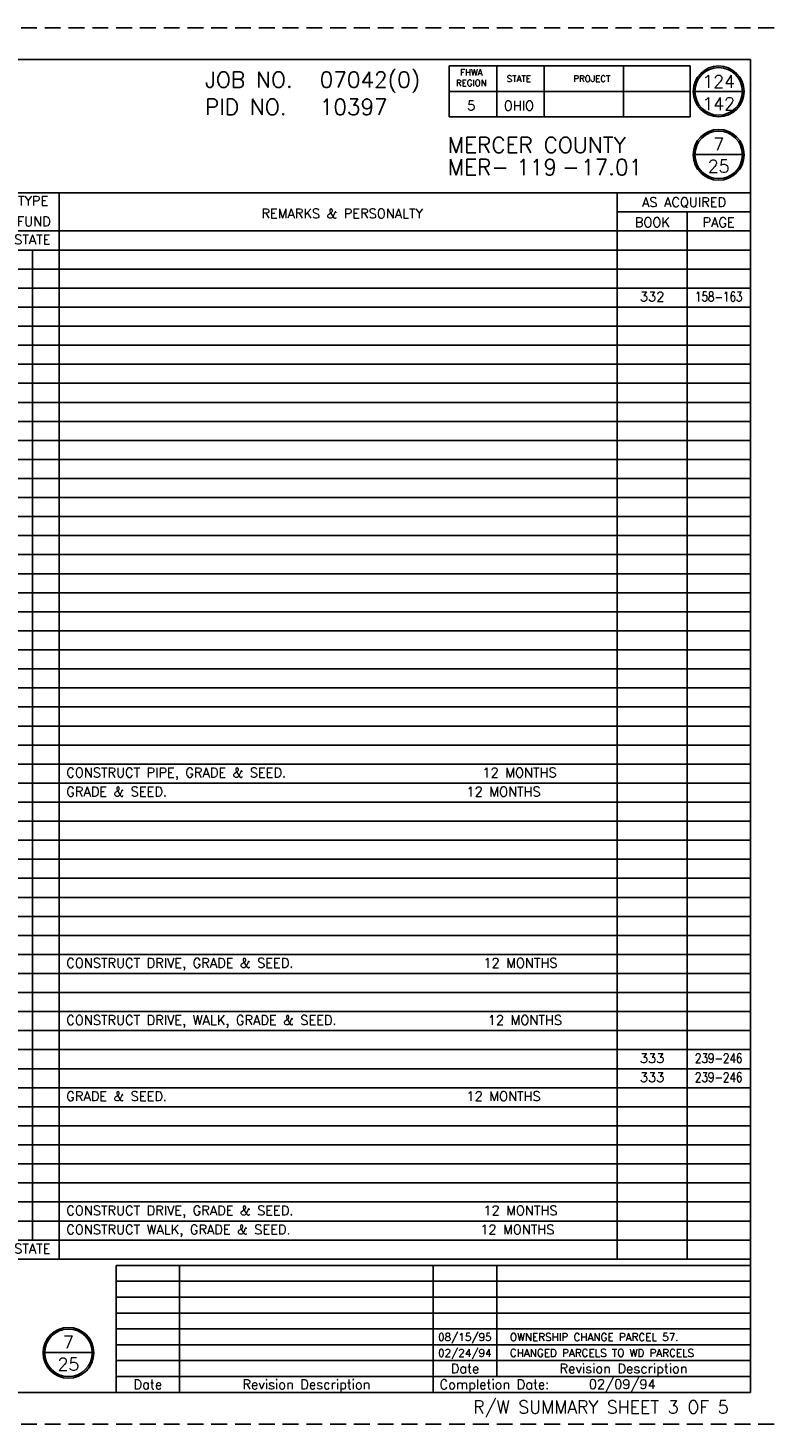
# Model space of a CAD drawing. Extents: x 0 to 34.5, y 0 to 22.
# Tile 2 of 2: x 22.6 to 34.5, y 0 to 22. Entities that reach past the tile are written whole.
import ezdxf
from ezdxf.enums import TextEntityAlignment as Align

# ---------------------------------------------------------------- set-up
doc = ezdxf.new("R2010")
doc.units = 0
doc.header["$LTSCALE"] = 0.5
doc.linetypes.add('DASHED', pattern=[0.75, 0.5, -0.25])
doc.layers.get('0').update_dxf_attribs({"linetype": 'CONTINUOUS'})
doc.layers.add('BORDER', color=4, linetype='CONTINUOUS')
doc.layers.add('TEXT', color=7, linetype='CONTINUOUS')
doc.styles.add('COM8', font='ROMANS', dxfattribs={"width": 0.8})
doc.styles.add('COM9', font='ROMANS', dxfattribs={"width": 0.9})
doc.styles.add('SIMPLEX', font='ROMANS')
doc.styles.get("Standard").update_dxf_attribs({"font": 'ROMANS'})
doc.styles.add('TEXT', font='SIMPLEX')

# ---------------------------------------------------------------- blocks, each defined once
blk = doc.blocks.new('JOBNUMB')
at = {"layer": 'TEXT'}
for tag, p in [('JBN', (0, 0)), ('PID', (0, -0.429))]:
    blk.add_attdef(tag, p, '', height=0.25, dxfattribs=at)
blk = doc.blocks.new('PAGENO', base_point=(33.5, 20.07))
at = {"layer": 'TEXT', "style": 'SIMPLEX'}
for tag, p in [('SN', (33.5, 20.07)), ('TN', (33.5, 19.72))]:
    blk.add_attdef(tag, text='', height=0.2, dxfattribs=at).set_placement(p, align=Align.CENTER)
blk = doc.blocks.new('SUM')
at = {"layer": 'BORDER'}
for p, q in [((1.5, -18.9), (1.5, -2.1)), ((8, -18.9), (8, -2.1)), ((8.95, -18.9), (8.95, -2.1)), ((11.35, -18.9), (11.35, -2.1)), ((13.426, -18.9), (13.426, -2.1)), ((14.696, -18.9), (14.696, -2.1)), ((15.596, -18.9), (15.596, -2.1)), ((16.496, -18.9), (16.496, -2.1)), ((17.596, -18.9), (17.596, -2.1)), ((18.396, -18.9), (18.396, -2.1)), ((19.346, -18.9), (19.346, -2.1)), ((21.753, -18.9), (21.753, -2.1)), ((22.603, -18.9), (22.603, -2.1)), ((31.401, -18.9), (31.401, -2.1)), ((8.95, -2.4), (11.35, -2.4)), ((10.15, -18.9), (10.15, -2.4)), ((19.353, -2.4), (21.753, -2.4)), ((20.553, -18.9), (20.553, -2.4)), ((31.401, -2.4), (33.5, -2.4)), ((32.501, -18.9), (32.501, -2.4))]:
    blk.add_line(p, q, dxfattribs=at)
at = {"layer": 'BORDER', "style": 'COM9', "width": 0.9}
for s, p in [('SHEET', (8.475, -2.323)), ('STRUC-', (18.882, -2.324))]:
    blk.add_text(s, height=0.15, dxfattribs=at).set_placement(p, align=Align.CENTER)
at = {"layer": 'BORDER'}
for s, p in [("OWNER'S RECORD", (10.15, -2.325)), ('RECORD', (14.081, -2.325)), ('TOTAL', (15.144, -2.325)), ('GROSS', (16.044, -2.325)), ('P.R.O.', (17.053, -2.325)), ('NET', (17.989, -2.325)), ('NET RESIDUE', (20.553, -2.3)), ('TYPE', (22.191, -2.3)), ('AS ACQUIRED', (32.454, -2.321)), ('PARCEL', (0.75, -2.5)), ('OWNER', (4.75, -2.5)), ('REMARKS & PERSONALTY', (27.063, -2.5)), ('BOOK', (9.55, -2.625)), ('PAGE', (10.75, -2.625)), ('AREA(AC.)', (14.067, -2.625)), ('P.R.O.', (15.161, -2.625)), ('TAKE', (16.05, -2.625)), ('IN TAKE', (17.061, -2.625)), ('TAKE', (17.989, -2.625)), ('LEFT', (19.953, -2.621)), ('RIGHT', (21.147, -2.624)), ('FUND', (22.2, -2.624)), ('BOOK', (31.955, -2.638)), ('PAGE', (32.999, -2.638))]:
    blk.add_text(s, height=0.15, dxfattribs=at).set_placement(p, align=Align.CENTER)
for s, p in [("AUDITOR'S ", (11.809, -2.324)), ('PARCEL', (11.956, -2.574))]:
    blk.add_text(s, height=0.15, dxfattribs=at).set_placement(p)
at = {"layer": 'BORDER', "style": 'COM9', "width": 0.9}
for s, p in [(' NO.', (8.231, -2.573)), ('TURE', (18.638, -2.625))]:
    blk.add_text(s, height=0.15, dxfattribs=at).set_placement(p)
blk = doc.blocks.new('PARCELM')
for tag, p in [('PAR', (0.718, 0.1)), ('SHN', (8.494, 0.1)), ('ORB', (9.554, 0.087)), ('ORP', (10.755, 0.094)), ('AP', (12.39, 0.09)), ('RECA', (14.061, 0.09)), ('TOPRO', (15.146, 0.09)), ('GRST', (16.046, 0.09)), ('PROTK', (17.046, 0.093)), ('NTTK', (17.996, 0.093)), ('STR', (18.871, 0.09)), ('NRL', (19.95, 0.09)), ('NRR', (21.153, 0.09)), ('TPF', (22.178, 0.09)), ('AAB', (31.951, 0.09)), ('AAP', (33.001, 0.09))]:
    blk.add_attdef(tag, text='', height=0.15).set_placement(p, align=Align.CENTER)
for tag, p in [('OWN', (1.632, 0.094)), ('REM', (22.714, 0.091))]:
    blk.add_attdef(tag, p, '', height=0.15)
blk = doc.blocks.new('MER')
at = {"style": 'TEXT'}
for s, p in [('MERCER COUNTY', (0, 0)), ('MER-', (0, -0.35)), ('-', (1.8, -0.35))]:
    blk.add_text(s, height=0.25, dxfattribs=at).set_placement(p)
blk.add_attdef('RTE', text='', height=0.25, dxfattribs=at).set_placement((1.4, -0.35), align=Align.CENTER)
blk.add_attdef('SEC', (2.1, -0.35), '', height=0.25, dxfattribs=at)

msp = doc.modelspace()

# ---------------------------------------------------------------- linework, layer by layer
msp.add_line((22.68, 18.5), (22.68, 2.9))
at = {"layer": 'BORDER', "linetype": 'DASHED'}
for p, q in [((0, 22), (34.5, 22)), ((0, 0), (34.5, 0))]:
    msp.add_line(p, q, dxfattribs=at)
at = {"layer": 'BORDER'}
for p, q in [((0.5, 21.5), (34, 21.5)), ((33.05, 21.4), (29.25, 21.4)), ((29.25, 21.4), (29.25, 20.6)), ((30, 21.4), (30, 20.6)), ((30.75, 21.4), (30.75, 20.6)), ((32.002, 21.4), (32.002, 20.6)), ((33.05, 20.6), (33.05, 21.4)), ((34, 21.5), (34, 0.5)), ((29.25, 21), (33.05, 21)), ((33.125, 21), (33.875, 21)), ((29.25, 20.6), (33.05, 20.6)), ((33.125, 20.003), (33.875, 20.003)), ((0.5, 19.4), (34, 19.4)), ((33.001, 2.6), (33.001, 19.1)), ((0.5, 18.8), (34, 18.8)), ((0.5, 18.5), (34, 18.5)), ((0.5, 18.2), (34, 18.2)), ((0.5, 17.9), (34, 17.9)), ((0.5, 17.6), (34, 17.6)), ((0.5, 17.3), (34, 17.3)), ((0.5, 17), (34, 17)), ((0.5, 16.7), (34, 16.7)), ((0.5, 16.4), (34, 16.4)), ((0.5, 16.1), (34, 16.1)), ((0.5, 15.8), (34, 15.8)), ((0.5, 15.5), (34, 15.5)), ((0.5, 15.2), (34, 15.2)), ((0.5, 14.9), (34, 14.9)), ((0.5, 14.6), (34, 14.6)), ((0.5, 14.3), (34, 14.3)), ((0.5, 14), (34, 14)), ((0.5, 13.7), (34, 13.7)), ((0.5, 13.4), (34, 13.4)), ((0.5, 13.1), (34, 13.1)), ((0.5, 12.8), (34, 12.8)), ((0.5, 12.5), (34, 12.5)), ((0.5, 12.2), (34, 12.2)), ((0.5, 11.9), (34, 11.9)), ((0.5, 11.6), (34, 11.6)), ((0.5, 11.3), (34, 11.3)), ((0.5, 11), (34, 11)), ((0.5, 10.7), (34, 10.7)), ((0.5, 10.4), (34, 10.4)), ((0.5, 10.1), (34, 10.1)), ((0.5, 9.8), (34, 9.8)), ((0.5, 9.5), (34, 9.5)), ((0.5, 9.2), (34, 9.2)), ((0.5, 8.9), (34, 8.9)), ((0.5, 8.6), (34, 8.6)), ((0.5, 8.3), (34, 8.3)), ((0.5, 8), (34, 8)), ((0.5, 7.7), (34, 7.7)), ((0.5, 7.4), (34, 7.4)), ((0.5, 7.1), (34, 7.1)), ((0.5, 6.8), (34, 6.8)), ((0.5, 6.5), (34, 6.5)), ((0.5, 6.2), (34, 6.2)), ((0.5, 5.9), (34, 5.9)), ((0.5, 5.6), (34, 5.6)), ((0.5, 5.3), (34, 5.3)), ((0.5, 5), (34, 5)), ((0.5, 4.7), (34, 4.7)), ((0.5, 4.4), (34, 4.4)), ((0.5, 4.1), (34, 4.1)), ((0.5, 3.8), (34, 3.8)), ((0.5, 3.5), (34, 3.5)), ((0.5, 3.2), (34, 3.2)), ((0.5, 2.9), (34, 2.9)), ((0.5, 2.6), (34, 2.6)), ((34, 2.5), (24, 2.5)), ((24, 2.5), (24, 0.5)), ((25, 2.5), (25, 0.5)), ((29, 2.5), (29, 0.5)), ((30, 2.5), (30, 0.75)), ((34, 2.25), (24, 2.25)), ((34, 2), (24, 2)), ((34, 1.75), (24, 1.75)), ((34, 1.5), (24, 1.5)), ((22.873, 1.126), (23.623, 1.126)), ((34, 1.25), (24, 1.25)), ((34, 1), (24, 1)), ((34, 0.75), (24, 0.75)), ((34, 0.5), (0.5, 0.5))]:
    msp.add_line(p, q, dxfattribs=at)
for centre, radius in [((33.5, 21), 0.4), ((33.5, 21), 0.375), ((33.5, 20), 0.4), ((33.5, 20), 0.375), ((23.248, 1.123), 0.4), ((23.248, 1.123), 0.375)]:
    msp.add_circle(centre, radius, dxfattribs=at)

# ---------------------------------------------------------------- block references
for name, p, values in [('JOBNUMB', (27.21, 21.059), {'JBN': '07042(0)', 'PID': '10397'}), ('MER', (29.23, 20.031), {'RTE': '119', 'SEC': '17.01'}), ('PARCELM', (0.5, 18.5), {'PAR': '40WD', 'OWN': 'CHARLES G. HEINL & RITA A. HEINL', 'SHN': '16,17', 'ORB': '188', 'ORP': '262', 'AP': '31-034900.0000', 'RECA': '1.000', 'TOPRO': '0.095', 'GRST': '0.152', 'PROTK': '0.095', 'NTTK': '0.057', 'NRL': '0.848', 'TPF': 'STATE'}), ('PARCELM', (0.5, 10.1), {'PAR': '51T', 'SHN': '19', 'GRST': '0.001', 'PROTK': '0.000', 'NTTK': '0.001', 'REM': 'CONSTRUCT PIPE, GRADE & SEED.                         12 MONTHS'}), ('PARCELM', (0.5, 9.8), {'PAR': '51T1', 'SHN': '19', 'GRST': '0.005', 'PROTK': '0.000', 'NTTK': '0.005', 'REM': 'GRADE & SEED.                                         12 MONTHS                            '}), ('PARCELM', (0.5, 7.1), {'PAR': '55T', 'SHN': '19', 'GRST': '0.022', 'PROTK': '0.000', 'NTTK': '0.022', 'REM': 'CONSTRUCT DRIVE, GRADE & SEED.                        12 MONTHS'}), ('PARCELM', (0.5, 6.2), {'PAR': '56T', 'SHN': '19', 'GRST': '0.019', 'PROTK': '0.000', 'NTTK': '0.019', 'REM': 'CONSTRUCT DRIVE, WALK, GRADE & SEED.                  12 MONTHS'}), ('PARCELM', (0.5, 5), {'PAR': '57T', 'SHN': '19', 'AP': '31-038400.0000', 'GRST': '0.011', 'PROTK': '0.000', 'NTTK': '0.011', 'REM': 'GRADE & SEED.                                         12 MONTHS'}), ('PARCELM', (0.5, 3.2), {'PAR': '59T', 'SHN': '20', 'ORB': '58', 'ORP': '284', 'AP': '31-054600.0000', 'GRST': '0.011', 'PROTK': '0.000', 'NTTK': '0.011', 'REM': 'CONSTRUCT DRIVE, GRADE & SEED.                        12 MONTHS'}), ('PARCELM', (0.5, 2.9), {'PAR': '59T1', 'SHN': '20', 'ORB': '122', 'ORP': '227', 'GRST': '0.010', 'PROTK': '0.000', 'NTTK': '0.010', 'REM': 'CONSTRUCT WALK, GRADE & SEED.                        12 MONTHS'}), ('PARCELM', (0.5, 2.6), {'ORB': '310', 'ORP': '758', 'TPF': 'STATE'})]:
    msp.add_blockref(name, p).add_auto_attribs(values)
msp.add_blockref('SUM', (0.5, 21.5))
ref = msp.add_blockref('PARCELM', (0.5, 17.6))
ref.add_attrib('PAR', '41WD', dxfattribs={"height": 0.15}).set_placement((1.218, 17.7), align=Align.CENTER)
ref.add_attrib('OWN', 'MICHAEL L. HOMAN & NANCY M. HOMAN 1/2 INTEREST', (2.132, 17.694), dxfattribs={"height": 0.15})
ref.add_attrib('SHN', '16,17', dxfattribs={"height": 0.15}).set_placement((8.994, 17.7), align=Align.CENTER)
ref.add_attrib('ORB', '310', dxfattribs={"height": 0.15}).set_placement((10.054, 17.687), align=Align.CENTER)
ref.add_attrib('ORP', '276', dxfattribs={"height": 0.15}).set_placement((11.255, 17.694), align=Align.CENTER)
ref.add_attrib('AP', '31-056500.0000', dxfattribs={"height": 0.15}).set_placement((12.89, 17.69), align=Align.CENTER)
ref.add_attrib('RECA', '78.460', dxfattribs={"height": 0.15}).set_placement((14.561, 17.69), align=Align.CENTER)
ref.add_attrib('TOPRO', '1.729', dxfattribs={"height": 0.15}).set_placement((15.646, 17.69), align=Align.CENTER)
ref.add_attrib('GRST', '1.246', dxfattribs={"height": 0.15}).set_placement((16.546, 17.69), align=Align.CENTER)
ref.add_attrib('PROTK', '0.622', dxfattribs={"height": 0.15}).set_placement((17.546, 17.693), align=Align.CENTER)
ref.add_attrib('NTTK', '0.624', dxfattribs={"height": 0.15}).set_placement((18.496, 17.693), align=Align.CENTER)
ref.add_attrib('NRR', '76.107', dxfattribs={"height": 0.15}).set_placement((21.653, 17.69), align=Align.CENTER)
ref.add_attrib('AAB', '332', dxfattribs={"height": 0.15}).set_placement((32.451, 17.69), align=Align.CENTER)
ref.add_attrib('AAP', '158-163', dxfattribs={"height": 0.15, "style": 'COM8', "width": 0.8}).set_placement((33.501, 17.69), align=Align.CENTER)
ref = msp.add_blockref('PARCELM', (0.5, 5.6))
ref.add_attrib('PAR', '57WD', dxfattribs={"height": 0.15}).set_placement((1.218, 5.7), align=Align.CENTER)
ref.add_attrib('OWN', 'MAXINE YOHEY & LOUISE MENZIES', (2.132, 5.694), dxfattribs={"height": 0.15})
ref.add_attrib('SHN', '19,20', dxfattribs={"height": 0.15}).set_placement((8.994, 5.7), align=Align.CENTER)
ref.add_attrib('ORB', '332', dxfattribs={"height": 0.15}).set_placement((10.054, 5.687), align=Align.CENTER)
ref.add_attrib('ORP', '886', dxfattribs={"height": 0.15}).set_placement((11.255, 5.694), align=Align.CENTER)
ref.add_attrib('AP', '31-034400.0000', dxfattribs={"height": 0.15}).set_placement((12.89, 5.69), align=Align.CENTER)
ref.add_attrib('RECA', '0.670', dxfattribs={"height": 0.15}).set_placement((14.561, 5.69), align=Align.CENTER)
ref.add_attrib('TOPRO', '0.171', dxfattribs={"height": 0.15}).set_placement((15.646, 5.69), align=Align.CENTER)
ref.add_attrib('GRST', '0.194', dxfattribs={"height": 0.15}).set_placement((16.546, 5.69), align=Align.CENTER)
ref.add_attrib('PROTK', '0.128', dxfattribs={"height": 0.15}).set_placement((17.546, 5.693), align=Align.CENTER)
ref.add_attrib('NTTK', '0.066', dxfattribs={"height": 0.15}).set_placement((18.496, 5.693), align=Align.CENTER)
ref.add_attrib('NRL', '0.433', dxfattribs={"height": 0.15}).set_placement((20.45, 5.69), align=Align.CENTER)
ref.add_attrib('AAB', '333', dxfattribs={"height": 0.15}).set_placement((32.451, 5.69), align=Align.CENTER)
ref.add_attrib('AAP', '239-246', dxfattribs={"height": 0.15, "style": 'COM8', "width": 0.8}).set_placement((33.501, 5.69), align=Align.CENTER)
ref = msp.add_blockref('PARCELM', (0.5, 5.3))
ref.add_attrib('PAR', '57WD1', dxfattribs={"height": 0.15}).set_placement((1.218, 5.4), align=Align.CENTER)
ref.add_attrib('SHN', '20', dxfattribs={"height": 0.15}).set_placement((8.994, 5.4), align=Align.CENTER)
ref.add_attrib('ORB', '330', dxfattribs={"height": 0.15}).set_placement((10.054, 5.387), align=Align.CENTER)
ref.add_attrib('ORP', '558', dxfattribs={"height": 0.15}).set_placement((11.255, 5.394), align=Align.CENTER)
ref.add_attrib('AP', '31-038300.0000', dxfattribs={"height": 0.15}).set_placement((12.89, 5.39), align=Align.CENTER)
ref.add_attrib('RECA', '0.400', dxfattribs={"height": 0.15}).set_placement((14.561, 5.39), align=Align.CENTER)
ref.add_attrib('TOPRO', '0.000', dxfattribs={"height": 0.15}).set_placement((15.646, 5.39), align=Align.CENTER)
ref.add_attrib('GRST', '0.030', dxfattribs={"height": 0.15}).set_placement((16.546, 5.39), align=Align.CENTER)
ref.add_attrib('PROTK', '0.000', dxfattribs={"height": 0.15}).set_placement((17.546, 5.393), align=Align.CENTER)
ref.add_attrib('NTTK', '0.030', dxfattribs={"height": 0.15}).set_placement((18.496, 5.393), align=Align.CENTER)
ref.add_attrib('NRL', '0.370', dxfattribs={"height": 0.15}).set_placement((20.45, 5.39), align=Align.CENTER)
ref.add_attrib('AAB', '333', dxfattribs={"height": 0.15}).set_placement((32.451, 5.39), align=Align.CENTER)
ref.add_attrib('AAP', '239-246', dxfattribs={"height": 0.15, "style": 'COM8', "width": 0.8}).set_placement((33.501, 5.39), align=Align.CENTER)
for p, values in [((33.5, 21.056), {'SN': '124', 'TN': '142'}), ((33.5, 20.07), {'SN': '7', 'TN': '25'}), ((23.248, 1.193), {'SN': '7', 'TN': '25'})]:
    msp.add_blockref('PAGENO', p, dxfattribs=at).add_auto_attribs(values)

# ---------------------------------------------------------------- texts
for s, height, p in [('08/15/95', 0.12, (29.076, 1.311)), ('OWNERSHIP CHANGE PARCEL 57.', 0.12, (30.208, 1.311)), ('02/24/94', 0.12, (29.076, 1.061)), ('CHANGED PARCELS TO WD PARCELS', 0.12, (30.208, 1.061)), ('02/09/94', 0.15, (31.453, 0.555))]:
    msp.add_text(s, height=height).set_placement(p)
for s, height, p in [('FHWA', 0.1, (29.6, 21.25)), ('REGION', 0.1, (29.6, 21.083)), ('STATE', 0.1, (30.35, 21.15)), ('PROJECT', 0.1, (31.5, 21.15)), ('5', 0.15, (29.6, 20.7)), ('OHIO', 0.15, (30.35, 20.7)), ('PAGE', 0.15, (33.499, 18.862)), ('Date', 0.15, (29.5, 0.8)), ('Revision Description', 0.15, (32, 0.8)), ('Date', 0.15, (24.5, 0.55)), ('Revision Description', 0.15, (27, 0.55))]:
    msp.add_text(s, height=height, dxfattribs=at).set_placement(p, align=Align.CENTER)
for s, height, p in [('JOB NO.', 0.25, (25.402, 21.059)), ('PID NO.', 0.25, (25.402, 20.63)), ('Completion Date:', 0.15, (29.1, 0.55))]:
    msp.add_text(s, height=height, dxfattribs=at).set_placement(p)
msp.add_text('R/W SUMMARY SHEET 3 OF 5', height=0.2, dxfattribs=at).set_placement((33.658, 0.169), align=Align.RIGHT)

doc.saveas('drawing.dxf')
